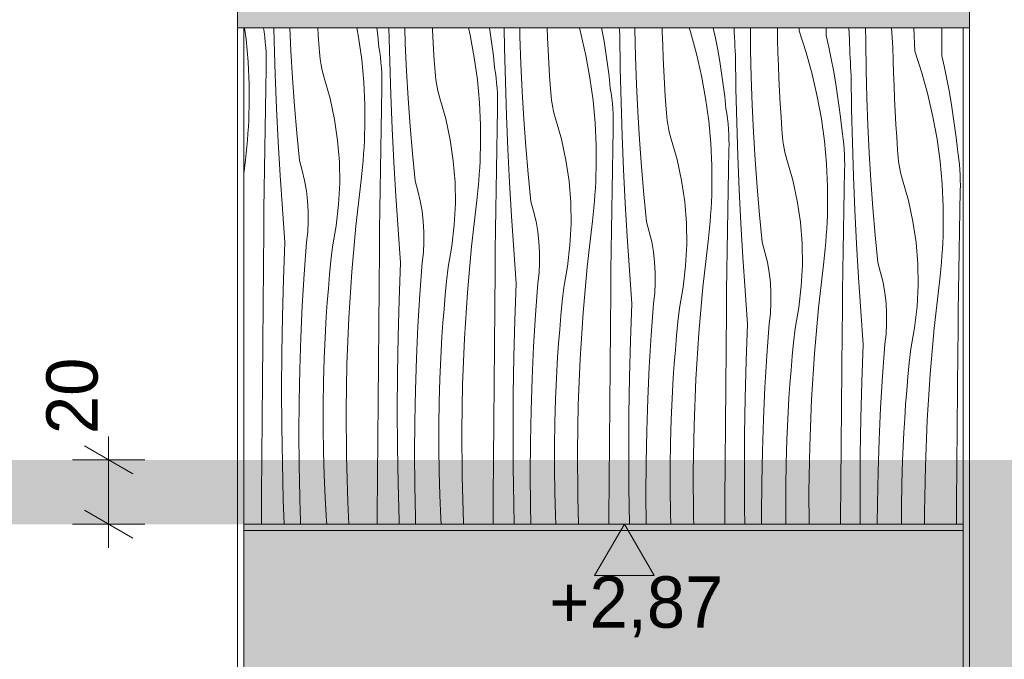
# Model space of a CAD drawing. Extents: x -366324 to -207045, y 68808 to 138616.
# Tile 157 of 170: x -231265 to -228199, y 129388 to 131378. Entities that reach past the tile are written whole.
import ezdxf

# ---------------------------------------------------------------- set-up
doc = ezdxf.new("R2010")
doc.units = 0
doc.header["$MEASUREMENT"] = 0
doc.linetypes.add('Dashed', pattern=[564.444447, 282.222223, -282.222223])
doc.layers.add('Arch kolorystyka_Nr_Pióra__22', color=7, linetype='Continuous', lineweight=9, true_color=0x7f7f7f)
doc.layers.add('Arch kolorystyka_Nr_Pióra__4', color=7, linetype='Continuous', lineweight=9, true_color=0x029e21)
for name, color, linetype, lineweight in [('Arch kolorystyka_Nr_Pióra__41', 7, 'Continuous', 15), ('Arch wymiary_Nr_Pióra__19', 255, 'Continuous', 13), ('Arch wymiary_Nr_Pióra__21', 7, 'Continuous', 9), ('Arch ściany zewnętrzne_Nr_Pióra__21', 7, 'Continuous', 9)]:
    doc.layers.add(name, color=color, linetype=linetype, lineweight=lineweight)
doc.layers.add('Arch wymiary', color=7, linetype='Continuous')
doc.styles.add('GENERATED_STYLE_1', font='txt')
doc.dimstyles.new('GENERATED_STYLE__1', dxfattribs={"dimtxt": 160.000002, "dimasz": 114, "dimexe": 0.18, "dimexo": 0, "dimgap": 0.09, "dimtad": 1, "dimdec": 0, "dimlfac": 0.1, "dimzin": 0, "dimdsep": 46, "dimtxsty": 'GENERATED_STYLE_1', "dimblk": 'ARROWHEAD_2', "dimblk1": 'ARROWHEAD_2', "dimblk2": 'ARROWHEAD_2', "dimcen": 0.09, "dimclrd": 7, "dimclre": 7, "dimclrt": 7, "dimazin": 0, "dimtfac": 1, "dimtdec": 4, "dimtmove": 2, "dimatfit": 3, "dimfxl": 0, "dimtolj": 1, "dimtzin": 0, "dimarcsym": 0})

# ---------------------------------------------------------------- blocks, each defined once
blk = doc.blocks.new('*X136')
at = {"layer": 'Arch kolorystyka_Nr_Pióra__22', "linetype": 'Continuous'}
for p, q in [((-230564.8, 131353.4), (-230560, 131318)), ((-230503.7, 131340.4), (-230505.7, 131353.4)), ((-230472.7, 131312.3), (-230473.7, 131353.4)), ((-230420.3, 131281.9), (-230423.7, 131353.4)), ((-230334.9, 131330.4), (-230336.3, 131353.4)), ((-230214.6, 131353.4), (-230209.3, 131324.4)), ((-230153, 131353.4), (-230150, 131329.4)), ((-230112.5, 131248.7), (-230115.1, 131353.4)), ((-230064.2, 131304.1), (-230065.9, 131353.4)), ((-229979.4, 131346.7), (-229979.7, 131353.4)), ((-229977.2, 131306.8), (-229979.4, 131346.7)), ((-229867, 131353.4), (-229861.7, 131330.3)), ((-229801.8, 131353.4), (-229799.5, 131338.9)), ((-229754.9, 131289.9), (-229755.9, 131353.4)), ((-229707, 131326.2), (-229707.7, 131353.4)), ((-229621.1, 131323.1), (-229622.3, 131353.4)), ((-229522, 131353.4), (-229517.2, 131335.6)), ((-229452.5, 131353.4), (-229451.5, 131348)), ((-229451.5, 131348), (-229445.1, 131311.7)), ((-229397.2, 131345.2), (-229397.6, 131353.4)), ((-229348.9, 131348.4), (-229348.9, 131353.4)), ((-229346.8, 131262.7), (-229348.9, 131348.4)), ((-229263.9, 131339.4), (-229264.3, 131353.4)), ((-229179.9, 131353.4), (-229175.6, 131340.1)), ((-229105.1, 131353.4), (-229098.2, 131320.6)), ((-229040.3, 131351.7), (-229040.3, 131353.4)), ((-229039.6, 131337.7), (-229040.3, 131351.7)), ((-228988.7, 131284.9), (-228989.5, 131353.4)), ((-228904.8, 131315.9), (-228905.5, 131353.4)), ((-228837.1, 131343.8), (-228837.6, 131353.4)), ((-228753.7, 131329), (-228753.5, 131353.4)), ((-228681.3, 131316.3), (-228682.6, 131353.4)), ((-228630.9, 131340.4), (-228631.5, 131353.4)), ((-228545.4, 131292.3), (-228550, 131353.4)), ((-228476.9, 131280.2), (-228480.8, 131353.4)), ((-228393.5, 131265.5), (-228392.9, 131353.4)), ((-230560, 131318), (-230553.6, 131247.7)), ((-230501.6, 131324.4), (-230503.7, 131340.4)), ((-230499.9, 131308.4), (-230501.6, 131324.4)), ((-230332.1, 131290.6), (-230334.9, 131330.4)), ((-230209.3, 131324.4), (-230199.8, 131254.5)), ((-230150, 131329.4), (-230146, 131292.8)), ((-229861.7, 131330.3), (-229849.1, 131260.9)), ((-229799.5, 131338.9), (-229794.4, 131302.5)), ((-229704, 131240.6), (-229707, 131326.2)), ((-229619.2, 131283.2), (-229621.1, 131323.1)), ((-229517.2, 131335.6), (-229501.5, 131266.8)), ((-229396.4, 131331.1), (-229397.2, 131345.2)), ((-229394.7, 131226.4), (-229396.4, 131331.1)), ((-229262.5, 131299.5), (-229263.9, 131339.4)), ((-229175.6, 131340.1), (-229157, 131272.1)), ((-229098.2, 131320.6), (-229091.3, 131284.5)), ((-229039, 131323.7), (-229039.6, 131337.7)), ((-229038.3, 131309.7), (-229039, 131323.7)), ((-228903.7, 131275.9), (-228904.8, 131315.9)), ((-228837.1, 131343.8), (-228815.4, 131276.6)), ((-228753.7, 131329), (-228745.6, 131293.1)), ((-228680.7, 131302.3), (-228681.3, 131316.3)), ((-228630.2, 131323.8), (-228630.9, 131340.4)), ((-228629.5, 131307.1), (-228630.2, 131323.8)), ((-230498.6, 131292.3), (-230499.9, 131308.4)), ((-230497.6, 131276.2), (-230498.6, 131292.3)), ((-230469.2, 131207.6), (-230472.7, 131312.3)), ((-230331.6, 131278.7), (-230332.1, 131290.6)), ((-230143.5, 131276.9), (-230146, 131292.8)), ((-230060.1, 131218.4), (-230064.2, 131304.1)), ((-229974.7, 131266.9), (-229977.2, 131306.8)), ((-229794.4, 131302.5), (-229789.8, 131265.9)), ((-229752.3, 131185.2), (-229754.9, 131289.9)), ((-229445.1, 131311.7), (-229439.3, 131275.4)), ((-229260.9, 131259.6), (-229262.5, 131299.5)), ((-229091.3, 131284.5), (-229084.9, 131248.2)), ((-229037.6, 131295.7), (-229038.3, 131309.7)), ((-229036.9, 131281.6), (-229037.6, 131295.7)), ((-228986.6, 131199.2), (-228988.7, 131284.9)), ((-228745.6, 131293.1), (-228738, 131257.1)), ((-228680.1, 131288.2), (-228680.7, 131302.3)), ((-228679.4, 131274.2), (-228680.1, 131288.2)), ((-228628.5, 131221.4), (-228629.5, 131307.1)), ((-228544.6, 131252.4), (-228545.4, 131292.3)), ((-230497, 131260), (-230497.6, 131276.2)), ((-230496.8, 131243.9), (-230497, 131260)), ((-230415.2, 131196.3), (-230420.3, 131281.9)), ((-230330.6, 131266.9), (-230331.6, 131278.7)), ((-230329.3, 131255.2), (-230330.6, 131266.9)), ((-230327.5, 131243.4), (-230329.3, 131255.2)), ((-230199.8, 131254.5), (-230193.4, 131184.2)), ((-230141.4, 131260.9), (-230143.5, 131276.9)), ((-230139.7, 131244.8), (-230141.4, 131260.9)), ((-229971.9, 131227.1), (-229974.7, 131266.9)), ((-229849.1, 131260.9), (-229839.6, 131191)), ((-229789.8, 131265.9), (-229785.8, 131229.3)), ((-229617, 131243.3), (-229619.2, 131283.2)), ((-229501.5, 131266.8), (-229488.9, 131197.4)), ((-229439.3, 131275.4), (-229434.2, 131238.9)), ((-229343.8, 131177), (-229346.8, 131262.7)), ((-229259, 131219.7), (-229260.9, 131259.6)), ((-229157, 131272.1), (-229141.3, 131203.3)), ((-229036.2, 131267.6), (-229036.9, 131281.6)), ((-229034.5, 131162.9), (-229036.2, 131267.6)), ((-228902.3, 131236), (-228903.7, 131275.9)), ((-228815.4, 131276.6), (-228796.8, 131208.6)), ((-228738, 131257.1), (-228731.1, 131221)), ((-228678.8, 131260.2), (-228679.4, 131274.2)), ((-228678.1, 131246.2), (-228678.8, 131260.2)), ((-228476.9, 131280.2), (-228455.2, 131213.1)), ((-228393.5, 131265.5), (-228385.4, 131229.6)), ((-230553.6, 131247.7), (-230550.4, 131177.2)), ((-230498.3, 131165.1), (-230497, 131227.8)), ((-230497, 131227.8), (-230496.8, 131243.9)), ((-230325.3, 131231.8), (-230327.5, 131243.4)), ((-230322.7, 131220.2), (-230325.3, 131231.8)), ((-230138.4, 131228.8), (-230139.7, 131244.8)), ((-230137.4, 131212.6), (-230138.4, 131228.8)), ((-230109, 131144.1), (-230112.5, 131248.7)), ((-229971.4, 131215.2), (-229971.9, 131227.1)), ((-229783.3, 131213.4), (-229785.8, 131229.3)), ((-229699.9, 131154.9), (-229704, 131240.6)), ((-229614.5, 131203.4), (-229617, 131243.3)), ((-229434.2, 131238.9), (-229429.6, 131202.4)), ((-229392.1, 131121.7), (-229394.7, 131226.4)), ((-229084.9, 131248.2), (-229079.1, 131211.9)), ((-228900.7, 131196.1), (-228902.3, 131236)), ((-228677.4, 131232.1), (-228678.1, 131246.2)), ((-228676.7, 131218.1), (-228677.4, 131232.1)), ((-228543.5, 131212.4), (-228544.6, 131252.4)), ((-228385.4, 131229.6), (-228377.8, 131193.6)), ((-230464.9, 131102.9), (-230469.2, 131207.6)), ((-230409.1, 131110.8), (-230415.2, 131196.3)), ((-230319.7, 131208.8), (-230322.7, 131220.2)), ((-230316.3, 131197.4), (-230319.7, 131208.8)), ((-230298.2, 131133.4), (-230316.3, 131197.4)), ((-230136.8, 131196.5), (-230137.4, 131212.6)), ((-230136.6, 131180.4), (-230136.8, 131196.5)), ((-230055, 131132.8), (-230060.1, 131218.4)), ((-229970.4, 131203.4), (-229971.4, 131215.2)), ((-229969.1, 131191.6), (-229970.4, 131203.4)), ((-229781.2, 131197.4), (-229783.3, 131213.4)), ((-229779.5, 131181.3), (-229781.2, 131197.4)), ((-229611.7, 131163.5), (-229614.5, 131203.4)), ((-229488.9, 131197.4), (-229479.4, 131127.4)), ((-229429.6, 131202.4), (-229425.6, 131165.8)), ((-229256.8, 131179.8), (-229259, 131219.7)), ((-229141.3, 131203.3), (-229128.7, 131133.8)), ((-229079.1, 131211.9), (-229073.9, 131175.4)), ((-228983.6, 131113.5), (-228986.6, 131199.2)), ((-228898.8, 131156.2), (-228900.7, 131196.1)), ((-228796.8, 131208.6), (-228781.1, 131139.8)), ((-228731.1, 131221), (-228724.7, 131184.7)), ((-228676, 131204.1), (-228676.7, 131218.1)), ((-228674.3, 131099.4), (-228676, 131204.1)), ((-228626.4, 131135.7), (-228628.5, 131221.4)), ((-228542.1, 131172.5), (-228543.5, 131212.4)), ((-228455.2, 131213.1), (-228436.6, 131145.1)), ((-228377.8, 131193.6), (-228370.9, 131157.5)), ((-230550.4, 131177.2), (-230550.2, 131106.7)), ((-230499.5, 131102.4), (-230498.3, 131165.1)), ((-230193.4, 131184.2), (-230190.2, 131113.7)), ((-230138.1, 131101.6), (-230136.7, 131164.2)), ((-230136.7, 131164.2), (-230136.6, 131180.4)), ((-229967.3, 131179.9), (-229969.1, 131191.6)), ((-229965.1, 131168.3), (-229967.3, 131179.9)), ((-229962.5, 131156.7), (-229965.1, 131168.3)), ((-229839.6, 131191), (-229833.2, 131120.7)), ((-229778.1, 131165.2), (-229779.5, 131181.3)), ((-229777.2, 131149.1), (-229778.1, 131165.2)), ((-229748.8, 131080.5), (-229752.3, 131185.2)), ((-229611.2, 131151.7), (-229611.7, 131163.5)), ((-229423.1, 131149.9), (-229425.6, 131165.8)), ((-229339.7, 131091.4), (-229343.8, 131177)), ((-229254.3, 131139.9), (-229256.8, 131179.8)), ((-229073.9, 131175.4), (-229069.4, 131138.9)), ((-229031.9, 131058.2), (-229034.5, 131162.9)), ((-228724.7, 131184.7), (-228718.9, 131148.4)), ((-228540.5, 131132.6), (-228542.1, 131172.5)), ((-230284.3, 131068.3), (-230298.2, 131133.4)), ((-230104.7, 131039.4), (-230109, 131144.1)), ((-230048.9, 131047.3), (-230055, 131132.8)), ((-229959.5, 131145.3), (-229962.5, 131156.7)), ((-229956.1, 131133.9), (-229959.5, 131145.3)), ((-229938, 131069.9), (-229956.1, 131133.9)), ((-229776.6, 131133), (-229777.2, 131149.1)), ((-229776.4, 131116.9), (-229776.6, 131133)), ((-229694.8, 131069.3), (-229699.9, 131154.9)), ((-229610.2, 131139.9), (-229611.2, 131151.7)), ((-229608.9, 131128.1), (-229610.2, 131139.9)), ((-229421, 131133.9), (-229423.1, 131149.9)), ((-229419.3, 131117.8), (-229421, 131133.9)), ((-229251.5, 131100), (-229254.3, 131139.9)), ((-229128.7, 131133.8), (-229119.2, 131063.9)), ((-229069.4, 131138.9), (-229065.4, 131102.3)), ((-228896.6, 131116.3), (-228898.8, 131156.2)), ((-228781.1, 131139.8), (-228768.5, 131070.3)), ((-228718.9, 131148.4), (-228713.7, 131111.9)), ((-228623.4, 131050), (-228626.4, 131135.7)), ((-228538.6, 131092.6), (-228540.5, 131132.6)), ((-228436.6, 131145.1), (-228420.9, 131076.2)), ((-228370.9, 131157.5), (-228364.5, 131121.2)), ((-230550.8, 131086.1), (-230550.2, 131106.7)), ((-230500.6, 131039.7), (-230499.5, 131102.4)), ((-230459.7, 130998.3), (-230464.9, 131102.9)), ((-230402, 131025.4), (-230409.1, 131110.8)), ((-230190.2, 131113.7), (-230190, 131043.2)), ((-230139.3, 131038.9), (-230138.1, 131101.6)), ((-229833.2, 131120.7), (-229830, 131050.2)), ((-229777.9, 131038.1), (-229776.5, 131100.7)), ((-229776.5, 131100.7), (-229776.4, 131116.9)), ((-229607.1, 131116.4), (-229608.9, 131128.1)), ((-229604.9, 131104.8), (-229607.1, 131116.4)), ((-229602.3, 131093.2), (-229604.9, 131104.8)), ((-229479.4, 131127.4), (-229473, 131057.2)), ((-229417.9, 131101.7), (-229419.3, 131117.8)), ((-229417, 131085.6), (-229417.9, 131101.7)), ((-229388.6, 131017), (-229392.1, 131121.7)), ((-229251, 131088.2), (-229251.5, 131100)), ((-229062.9, 131086.4), (-229065.4, 131102.3)), ((-228979.5, 131027.9), (-228983.6, 131113.5)), ((-228894.1, 131076.4), (-228896.6, 131116.3)), ((-228713.7, 131111.9), (-228709.2, 131075.4)), ((-228364.5, 131121.2), (-228358.7, 131084.8)), ((-230551.6, 131065.5), (-230550.8, 131086.1)), ((-229924.1, 131004.8), (-229938, 131069.9)), ((-229744.5, 130975.9), (-229748.8, 131080.5)), ((-229688.7, 130983.8), (-229694.8, 131069.3)), ((-229599.3, 131081.7), (-229602.3, 131093.2)), ((-229595.9, 131070.4), (-229599.3, 131081.7)), ((-229577.8, 131006.4), (-229595.9, 131070.4)), ((-229416.4, 131069.5), (-229417, 131085.6)), ((-229416.2, 131053.4), (-229416.4, 131069.5)), ((-229334.6, 131005.8), (-229339.7, 131091.4)), ((-229250, 131076.4), (-229251, 131088.2)), ((-229248.6, 131064.6), (-229250, 131076.4)), ((-229060.8, 131070.4), (-229062.9, 131086.4)), ((-229059.1, 131054.3), (-229060.8, 131070.4)), ((-228891.3, 131036.5), (-228894.1, 131076.4)), ((-228768.5, 131070.3), (-228759, 131000.4)), ((-228709.2, 131075.4), (-228705.2, 131038.8)), ((-228671.7, 130994.7), (-228674.3, 131099.4)), ((-228536.3, 131052.7), (-228538.6, 131092.6)), ((-228420.9, 131076.2), (-228408.3, 131006.8)), ((-228358.7, 131084.8), (-228353.5, 131048.4)), ((-230554, 131024.3), (-230552.7, 131044.9)), ((-230552.7, 131044.9), (-230551.6, 131065.5)), ((-230501.7, 130977.1), (-230500.6, 131039.7)), ((-230274.7, 131002.5), (-230284.3, 131068.3)), ((-230190.6, 131022.6), (-230190, 131043.2)), ((-230140.4, 130976.2), (-230139.3, 131038.9)), ((-230099.5, 130934.8), (-230104.7, 131039.4)), ((-230041.8, 130961.9), (-230048.9, 131047.3)), ((-229830, 131050.2), (-229829.8, 130979.6)), ((-229473, 131057.2), (-229469.8, 130986.7)), ((-229416.3, 131037.2), (-229416.2, 131053.4)), ((-229246.9, 131052.9), (-229248.6, 131064.6)), ((-229244.7, 131041.3), (-229246.9, 131052.9)), ((-229242.1, 131029.7), (-229244.7, 131041.3)), ((-229119.2, 131063.9), (-229112.8, 130993.7)), ((-229057.7, 131038.2), (-229059.1, 131054.3)), ((-229028.4, 130953.5), (-229031.9, 131058.2)), ((-228702.7, 131022.8), (-228705.2, 131038.8)), ((-228619.3, 130964.4), (-228623.4, 131050)), ((-228533.9, 131012.9), (-228536.3, 131052.7)), ((-228353.5, 131048.4), (-228349, 131011.9)), ((-230555.6, 131003.8), (-230554, 131024.3)), ((-230393.9, 130940), (-230402, 131025.4)), ((-230191.4, 131002), (-230190.6, 131022.6)), ((-229779.1, 130975.4), (-229777.9, 131038.1)), ((-229417.7, 130974.5), (-229416.3, 131037.2)), ((-229384.3, 130912.4), (-229388.6, 131017)), ((-229239.1, 131018.2), (-229242.1, 131029.7)), ((-229235.7, 131006.9), (-229239.1, 131018.2)), ((-229056.8, 131022.1), (-229057.7, 131038.2)), ((-229056.2, 131006), (-229056.8, 131022.1)), ((-228974.4, 130942.3), (-228979.5, 131027.9)), ((-228890.7, 131024.7), (-228891.3, 131036.5)), ((-228889.8, 131012.9), (-228890.7, 131024.7)), ((-228888.4, 131001.1), (-228889.8, 131012.9)), ((-228700.6, 131006.8), (-228702.7, 131022.8)), ((-228531.1, 130973), (-228533.9, 131012.9)), ((-228349, 131011.9), (-228345, 130975.3)), ((-230559.6, 130962.7), (-230557.5, 130983.2)), ((-230557.5, 130983.2), (-230555.6, 131003.8)), ((-230453.6, 130893.8), (-230459.7, 130998.3)), ((-230269.3, 130936.2), (-230274.7, 131002.5)), ((-230193.8, 130960.8), (-230192.5, 130981.4)), ((-230192.5, 130981.4), (-230191.4, 131002)), ((-229914.5, 130939), (-229924.1, 131004.8)), ((-229830.4, 130959), (-229829.8, 130979.6)), ((-229681.6, 130898.4), (-229688.7, 130983.8)), ((-229563.9, 130941.3), (-229577.8, 131006.4)), ((-229469.8, 130986.7), (-229469.6, 130916.1)), ((-229328.5, 130920.3), (-229334.6, 131005.8)), ((-229217.6, 130942.9), (-229235.7, 131006.9)), ((-229112.8, 130993.7), (-229109.6, 130923.2)), ((-229056, 130989.8), (-229056.2, 131006)), ((-229056.1, 130973.7), (-229056, 130989.8)), ((-228886.7, 130989.4), (-228888.4, 131001.1)), ((-228884.5, 130977.7), (-228886.7, 130989.4)), ((-228881.9, 130966.2), (-228884.5, 130977.7)), ((-228759, 131000.4), (-228752.6, 130930.1)), ((-228698.9, 130990.8), (-228700.6, 131006.8)), ((-228697.5, 130974.7), (-228698.9, 130990.8)), ((-228668.2, 130890), (-228671.7, 130994.7)), ((-228408.3, 131006.8), (-228398.8, 130936.9)), ((-230562, 130942.3), (-230559.6, 130962.7)), ((-230502.6, 130914.4), (-230501.7, 130977.1)), ((-230195.4, 130940.3), (-230193.8, 130960.8)), ((-230141.5, 130913.5), (-230140.4, 130976.2)), ((-230033.7, 130876.5), (-230041.8, 130961.9)), ((-229831.2, 130938.4), (-229830.4, 130959)), ((-229780.2, 130912.7), (-229779.1, 130975.4)), ((-229739.3, 130871.3), (-229744.5, 130975.9)), ((-229418.9, 130911.9), (-229417.7, 130974.5)), ((-229057.5, 130911), (-229056.1, 130973.7)), ((-229024.1, 130848.9), (-229028.4, 130953.5)), ((-228878.9, 130954.7), (-228881.9, 130966.2)), ((-228875.5, 130943.4), (-228878.9, 130954.7)), ((-228696.6, 130958.6), (-228697.5, 130974.7)), ((-228696, 130942.5), (-228696.6, 130958.6)), ((-228614.2, 130878.8), (-228619.3, 130964.4)), ((-228530.5, 130961.2), (-228531.1, 130973)), ((-228529.6, 130949.4), (-228530.5, 130961.2)), ((-228528.2, 130937.6), (-228529.6, 130949.4)), ((-228342.5, 130959.3), (-228345, 130975.3)), ((-228340.4, 130943.3), (-228342.5, 130959.3)), ((-230566.9, 130899.1), (-230562, 130942.3)), ((-230384.8, 130909.2), (-230393.9, 130940)), ((-230268.3, 130869.6), (-230269.3, 130936.2)), ((-230199.4, 130899.2), (-230197.3, 130919.7)), ((-230197.3, 130919.7), (-230195.4, 130940.3)), ((-230093.4, 130830.2), (-230099.5, 130934.8)), ((-229909.1, 130872.7), (-229914.5, 130939)), ((-229833.6, 130897.3), (-229832.2, 130917.9)), ((-229832.2, 130917.9), (-229831.2, 130938.4)), ((-229554.2, 130875.5), (-229563.9, 130941.3)), ((-229470.2, 130895.5), (-229469.6, 130916.1)), ((-229321.4, 130834.8), (-229328.5, 130920.3)), ((-229203.7, 130877.8), (-229217.6, 130942.9)), ((-229109.6, 130923.2), (-229109.4, 130852.6)), ((-228968.3, 130856.8), (-228974.4, 130942.3)), ((-228857.4, 130879.3), (-228875.5, 130943.4)), ((-228752.6, 130930.1), (-228749.4, 130859.7)), ((-228695.8, 130926.3), (-228696, 130942.5)), ((-228695.9, 130910.2), (-228695.8, 130926.3)), ((-228526.5, 130925.9), (-228528.2, 130937.6)), ((-228524.3, 130914.2), (-228526.5, 130925.9)), ((-228398.8, 130936.9), (-228392.4, 130866.6)), ((-228338.7, 130927.3), (-228340.4, 130943.3)), ((-228337.3, 130911.2), (-228338.7, 130927.3)), ((-230503.4, 130851.7), (-230502.6, 130914.4)), ((-230446.7, 130789.3), (-230453.6, 130893.8)), ((-230377.4, 130877.8), (-230384.8, 130909.2)), ((-230201.8, 130878.7), (-230199.4, 130899.2)), ((-230142.4, 130850.9), (-230141.5, 130913.5)), ((-229835.2, 130876.7), (-229833.6, 130897.3)), ((-229781.3, 130850), (-229780.2, 130912.7)), ((-229673.5, 130813), (-229681.6, 130898.4)), ((-229471, 130874.9), (-229470.2, 130895.5)), ((-229420, 130849.2), (-229418.9, 130911.9)), ((-229379.1, 130807.8), (-229384.3, 130912.4)), ((-229058.7, 130848.4), (-229057.5, 130911)), ((-228697.3, 130847.5), (-228695.9, 130910.2)), ((-228663.8, 130785.4), (-228668.2, 130890)), ((-228521.7, 130902.7), (-228524.3, 130914.2)), ((-228518.7, 130891.2), (-228521.7, 130902.7)), ((-228515.3, 130879.9), (-228518.7, 130891.2)), ((-228336.4, 130895.1), (-228337.3, 130911.2)), ((-228335.8, 130879), (-228336.4, 130895.1)), ((-230371.9, 130846.1), (-230377.4, 130877.8)), ((-230271.6, 130803.2), (-230268.3, 130869.6)), ((-230217.8, 130736.2), (-230201.8, 130878.7)), ((-230024.6, 130845.7), (-230033.7, 130876.5)), ((-229908.1, 130806.1), (-229909.1, 130872.7)), ((-229839.2, 130835.7), (-229837.1, 130856.2)), ((-229837.1, 130856.2), (-229835.2, 130876.7)), ((-229733.2, 130766.7), (-229739.3, 130871.3)), ((-229548.9, 130809.1), (-229554.2, 130875.5)), ((-229472, 130854.3), (-229471, 130874.9)), ((-229194, 130812), (-229203.7, 130877.8)), ((-228961.2, 130771.3), (-228968.3, 130856.8)), ((-228843.5, 130814.3), (-228857.4, 130879.3)), ((-228749.4, 130859.7), (-228749.2, 130789.1)), ((-228608.1, 130793.3), (-228614.2, 130878.8)), ((-228497.2, 130815.8), (-228515.3, 130879.9)), ((-228392.4, 130866.6), (-228389.2, 130796.2)), ((-228335.6, 130862.8), (-228335.8, 130879)), ((-228335.7, 130846.7), (-228335.6, 130862.8)), ((-230504.1, 130789), (-230503.4, 130851.7)), ((-230368.1, 130814.2), (-230371.9, 130846.1)), ((-230143.2, 130788.2), (-230142.4, 130850.9)), ((-230086.5, 130725.7), (-230093.4, 130830.2)), ((-230017.2, 130814.3), (-230024.6, 130845.7)), ((-229841.6, 130815.2), (-229839.2, 130835.7)), ((-229782.2, 130787.4), (-229781.3, 130850)), ((-229475, 130813.2), (-229473.4, 130833.8)), ((-229473.4, 130833.8), (-229472, 130854.3)), ((-229421.1, 130786.5), (-229420, 130849.2)), ((-229313.3, 130749.5), (-229321.4, 130834.8)), ((-229110.8, 130811.4), (-229110, 130832)), ((-229110, 130832), (-229109.4, 130852.6)), ((-229059.8, 130785.7), (-229058.7, 130848.4)), ((-229018.9, 130744.3), (-229024.1, 130848.9)), ((-228698.5, 130784.8), (-228697.3, 130847.5)), ((-228337.1, 130784), (-228335.7, 130846.7)), ((-230366.2, 130782.1), (-230368.1, 130814.2)), ((-230279.2, 130737.1), (-230271.6, 130803.2)), ((-230011.7, 130782.6), (-230017.2, 130814.3)), ((-229911.4, 130739.7), (-229908.1, 130806.1)), ((-229857.6, 130672.7), (-229841.6, 130815.2)), ((-229664.4, 130782.1), (-229673.5, 130813)), ((-229547.9, 130742.6), (-229548.9, 130809.1)), ((-229476.9, 130792.7), (-229475, 130813.2)), ((-229373, 130703.2), (-229379.1, 130807.8)), ((-229188.7, 130745.6), (-229194, 130812)), ((-229111.8, 130790.8), (-229110.8, 130811.4)), ((-228833.8, 130748.4), (-228843.5, 130814.3)), ((-228483.3, 130750.8), (-228497.2, 130815.8)), ((-228389.2, 130796.2), (-228389, 130725.6)), ((-230504.8, 130726.3), (-230504.1, 130789)), ((-230438.9, 130684.8), (-230446.7, 130789.3)), ((-230366.1, 130749.9), (-230366.2, 130782.1)), ((-230143.9, 130725.5), (-230143.2, 130788.2)), ((-230007.9, 130750.7), (-230011.7, 130782.6)), ((-229783, 130724.7), (-229782.2, 130787.4)), ((-229726.3, 130662.2), (-229733.2, 130766.7)), ((-229657, 130750.8), (-229664.4, 130782.1)), ((-229481.4, 130751.7), (-229479, 130772.2)), ((-229479, 130772.2), (-229476.9, 130792.7)), ((-229422, 130723.8), (-229421.1, 130786.5)), ((-229114.8, 130749.7), (-229113.2, 130770.3)), ((-229113.2, 130770.3), (-229111.8, 130790.8)), ((-229060.9, 130723), (-229059.8, 130785.7)), ((-228953.1, 130686), (-228961.2, 130771.3)), ((-228750.6, 130747.9), (-228749.7, 130768.5)), ((-228749.7, 130768.5), (-228749.2, 130789.1)), ((-228699.6, 130722.2), (-228698.5, 130784.8)), ((-228658.7, 130680.8), (-228663.8, 130785.4)), ((-228601, 130707.8), (-228608.1, 130793.3)), ((-228338.3, 130721.3), (-228337.1, 130784)), ((-230367.8, 130717.8), (-230366.1, 130749.9)), ((-230291.1, 130671.6), (-230279.2, 130737.1)), ((-230230.5, 130593.3), (-230217.8, 130736.2)), ((-230006, 130718.6), (-230007.9, 130750.7)), ((-229919, 130673.6), (-229911.4, 130739.7)), ((-229651.5, 130719.1), (-229657, 130750.8)), ((-229551.2, 130676.2), (-229547.9, 130742.6)), ((-229497.4, 130609.2), (-229481.4, 130751.7)), ((-229304.2, 130718.6), (-229313.3, 130749.5)), ((-229187.7, 130679.1), (-229188.7, 130745.6)), ((-229116.7, 130729.2), (-229114.8, 130749.7)), ((-229012.8, 130639.7), (-229018.9, 130744.3)), ((-228828.5, 130682.1), (-228833.8, 130748.4)), ((-228751.6, 130727.3), (-228750.6, 130747.9)), ((-228473.6, 130684.9), (-228483.3, 130750.8)), ((-230505.8, 130608.3), (-230504.8, 130726.3)), ((-230371.4, 130685.8), (-230367.8, 130717.8)), ((-230144.6, 130662.8), (-230143.9, 130725.5)), ((-230078.7, 130621.3), (-230086.5, 130725.7)), ((-230005.9, 130686.4), (-230006, 130718.6)), ((-229783.7, 130662), (-229783, 130724.7)), ((-229647.7, 130687.2), (-229651.5, 130719.1)), ((-229422.8, 130661.2), (-229422, 130723.8)), ((-229366.1, 130598.7), (-229373, 130703.2)), ((-229296.8, 130687.3), (-229304.2, 130718.6)), ((-229121.2, 130688.2), (-229118.8, 130708.7)), ((-229118.8, 130708.7), (-229116.7, 130729.2)), ((-229061.8, 130660.3), (-229060.9, 130723)), ((-228754.6, 130686.2), (-228753, 130706.7)), ((-228753, 130706.7), (-228751.6, 130727.3)), ((-228700.7, 130659.5), (-228699.6, 130722.2)), ((-228592.9, 130622.5), (-228601, 130707.8)), ((-228390.4, 130684.4), (-228389.5, 130705)), ((-228389.5, 130705), (-228389, 130725.6)), ((-228339.4, 130658.7), (-228338.3, 130721.3)), ((-230443.2, 130570.4), (-230438.9, 130684.8)), ((-230378.8, 130586.9), (-230371.4, 130685.8)), ((-230295.6, 130628.3), (-230291.1, 130671.6)), ((-230007.6, 130654.3), (-230005.9, 130686.4)), ((-229930.9, 130608.1), (-229919, 130673.6)), ((-229870.3, 130529.8), (-229857.6, 130672.7)), ((-229645.8, 130655), (-229647.7, 130687.2)), ((-229558.8, 130610.1), (-229551.2, 130676.2)), ((-229291.3, 130655.6), (-229296.8, 130687.3)), ((-229191, 130612.6), (-229187.7, 130679.1)), ((-229137.2, 130545.6), (-229121.2, 130688.2)), ((-228944, 130655.1), (-228953.1, 130686)), ((-228827.5, 130615.6), (-228828.5, 130682.1)), ((-228756.5, 130665.7), (-228754.6, 130686.2)), ((-228652.6, 130576.2), (-228658.7, 130680.8)), ((-228468.3, 130618.6), (-228473.6, 130684.9)), ((-228391.4, 130663.8), (-228390.4, 130684.4)), ((-230145.6, 130544.8), (-230144.6, 130662.8)), ((-230011.2, 130622.3), (-230007.6, 130654.3)), ((-229784.4, 130599.3), (-229783.7, 130662)), ((-229718.5, 130557.8), (-229726.3, 130662.2)), ((-229645.7, 130622.9), (-229645.8, 130655)), ((-229423.5, 130598.5), (-229422.8, 130661.2)), ((-229287.5, 130623.6), (-229291.3, 130655.6)), ((-229062.6, 130597.6), (-229061.8, 130660.3)), ((-228936.6, 130623.8), (-228944, 130655.1)), ((-228761, 130624.7), (-228758.6, 130645.2)), ((-228758.6, 130645.2), (-228756.5, 130665.7)), ((-228701.6, 130596.8), (-228700.7, 130659.5)), ((-228394.4, 130622.7), (-228392.8, 130643.2)), ((-228392.8, 130643.2), (-228391.4, 130663.8)), ((-228340.4, 130596), (-228339.4, 130658.7)), ((-230299.8, 130585), (-230295.6, 130628.3)), ((-230083, 130506.9), (-230078.7, 130621.3)), ((-230018.6, 130523.4), (-230011.2, 130622.3)), ((-229647.4, 130590.7), (-229645.7, 130622.9)), ((-229570.7, 130544.6), (-229558.8, 130610.1)), ((-229285.6, 130591.5), (-229287.5, 130623.6)), ((-229198.6, 130546.5), (-229191, 130612.6)), ((-229005.9, 130535.2), (-229012.8, 130639.7)), ((-228931.1, 130592.1), (-228936.6, 130623.8)), ((-228830.8, 130549.1), (-228827.5, 130615.6)), ((-228777, 130482.1), (-228761, 130624.7)), ((-228583.8, 130591.6), (-228592.9, 130622.5)), ((-228467.3, 130552.1), (-228468.3, 130618.6)), ((-228396.3, 130602.2), (-228394.4, 130622.7)), ((-230506.8, 130490.3), (-230505.8, 130608.3)), ((-230384.8, 130488), (-230378.8, 130586.9)), ((-230303.6, 130541.6), (-230299.8, 130585)), ((-230239.7, 130450.1), (-230230.5, 130593.3)), ((-229935.4, 130564.8), (-229930.9, 130608.1)), ((-229785.4, 130481.3), (-229784.4, 130599.3)), ((-229651, 130558.8), (-229647.4, 130590.7)), ((-229510, 130466.3), (-229497.4, 130609.2)), ((-229424.2, 130535.8), (-229423.5, 130598.5)), ((-229358.3, 130494.3), (-229366.1, 130598.7)), ((-229285.5, 130559.4), (-229285.6, 130591.5)), ((-229063.3, 130535), (-229062.6, 130597.6)), ((-228927.3, 130560.1), (-228931.1, 130592.1)), ((-228702.4, 130534.1), (-228701.6, 130596.8)), ((-228576.4, 130560.3), (-228583.8, 130591.6)), ((-228400.8, 130561.2), (-228398.4, 130581.7)), ((-228398.4, 130581.7), (-228396.3, 130602.2)), ((-228341.4, 130533.3), (-228340.4, 130596)), ((-230446.3, 130456), (-230443.2, 130570.4)), ((-229939.6, 130521.5), (-229935.4, 130564.8)), ((-229722.8, 130443.4), (-229718.5, 130557.8)), ((-229658.4, 130459.9), (-229651, 130558.8)), ((-229287.2, 130527.2), (-229285.5, 130559.4)), ((-228925.4, 130528), (-228927.3, 130560.1)), ((-228838.4, 130483), (-228830.8, 130549.1)), ((-228645.7, 130471.7), (-228652.6, 130576.2)), ((-228570.9, 130528.6), (-228576.4, 130560.3)), ((-228470.6, 130485.6), (-228467.3, 130552.1)), ((-228416.8, 130418.6), (-228400.8, 130561.2)), ((-230307, 130498.3), (-230303.6, 130541.6)), ((-230146.6, 130426.8), (-230145.6, 130544.8)), ((-230024.6, 130424.5), (-230018.6, 130523.4)), ((-229943.4, 130478.1), (-229939.6, 130521.5)), ((-229879.5, 130386.6), (-229870.3, 130529.8)), ((-229575.2, 130501.3), (-229570.7, 130544.6)), ((-229425.2, 130417.8), (-229424.2, 130535.8)), ((-229290.8, 130495.2), (-229287.2, 130527.2)), ((-229210.5, 130481.1), (-229198.6, 130546.5)), ((-229149.8, 130402.8), (-229137.2, 130545.6)), ((-229064, 130472.3), (-229063.3, 130535)), ((-228998.1, 130430.8), (-229005.9, 130535.2)), ((-228925.3, 130495.8), (-228925.4, 130528)), ((-228703.1, 130471.5), (-228702.4, 130534.1)), ((-228567.1, 130496.6), (-228570.9, 130528.6)), ((-228342.2, 130470.6), (-228341.4, 130533.3)), ((-230507.8, 130372.2), (-230506.8, 130490.3)), ((-230389.5, 130388.9), (-230384.8, 130488)), ((-230310.1, 130454.8), (-230307, 130498.3)), ((-230086.1, 130392.5), (-230083, 130506.9)), ((-229579.4, 130458), (-229575.2, 130501.3)), ((-229362.6, 130379.9), (-229358.3, 130494.3)), ((-229298.2, 130396.4), (-229290.8, 130495.2)), ((-228927, 130463.7), (-228925.3, 130495.8)), ((-228565.2, 130464.5), (-228567.1, 130496.6)), ((-229946.8, 130434.7), (-229943.4, 130478.1)), ((-229786.4, 130363.3), (-229785.4, 130481.3)), ((-229664.4, 130360.9), (-229658.4, 130459.9)), ((-229583.2, 130414.6), (-229579.4, 130458)), ((-229519.3, 130323.1), (-229510, 130466.3)), ((-229215, 130437.8), (-229210.5, 130481.1)), ((-229065, 130354.3), (-229064, 130472.3)), ((-228930.6, 130431.7), (-228927, 130463.7)), ((-228850.3, 130417.6), (-228838.4, 130483)), ((-228789.6, 130339.2), (-228777, 130482.1)), ((-228703.8, 130408.8), (-228703.1, 130471.5)), ((-228637.9, 130367.2), (-228645.7, 130471.7)), ((-228565.1, 130432.3), (-228565.2, 130464.5)), ((-228478.2, 130419.5), (-228470.6, 130485.6)), ((-228342.9, 130407.9), (-228342.2, 130470.6)), ((-230448.3, 130341.5), (-230446.3, 130456)), ((-230312.7, 130411.4), (-230310.1, 130454.8)), ((-230245.6, 130306.8), (-230239.7, 130450.1)), ((-230147.6, 130308.7), (-230146.6, 130426.8)), ((-229949.9, 130391.3), (-229946.8, 130434.7)), ((-229725.9, 130329), (-229722.8, 130443.4)), ((-229219.2, 130394.5), (-229215, 130437.8)), ((-229002.4, 130316.4), (-228998.1, 130430.8)), ((-228938, 130332.9), (-228930.6, 130431.7)), ((-228566.8, 130400.2), (-228565.1, 130432.3)), ((-230314.9, 130367.9), (-230312.7, 130411.4)), ((-230029.3, 130325.4), (-230024.6, 130424.5)), ((-229586.6, 130371.2), (-229583.2, 130414.6)), ((-229426.2, 130299.7), (-229425.2, 130417.8)), ((-229304.2, 130297.4), (-229298.2, 130396.4)), ((-229159.1, 130259.6), (-229149.8, 130402.8)), ((-228854.8, 130374.3), (-228850.3, 130417.6)), ((-228704.8, 130290.7), (-228703.8, 130408.8)), ((-228570.4, 130368.2), (-228566.8, 130400.2)), ((-228490.1, 130354.1), (-228478.2, 130419.5)), ((-228429.4, 130275.7), (-228416.8, 130418.6)), ((-228343.5, 130345.3), (-228342.9, 130407.9)), ((-230508.8, 130254.2), (-230507.8, 130372.2)), ((-230392.9, 130289.9), (-230389.5, 130388.9)), ((-230316.8, 130324.4), (-230314.9, 130367.9)), ((-230088.1, 130278), (-230086.1, 130392.5)), ((-229952.5, 130347.9), (-229949.9, 130391.3)), ((-229885.4, 130243.3), (-229879.5, 130386.6)), ((-229589.7, 130327.8), (-229586.6, 130371.2)), ((-229365.7, 130265.5), (-229362.6, 130379.9)), ((-229223, 130351.1), (-229219.2, 130394.5)), ((-228859, 130331), (-228854.8, 130374.3)), ((-228642.2, 130252.9), (-228637.9, 130367.2)), ((-228577.8, 130269.4), (-228570.4, 130368.2)), ((-230449, 130227.1), (-230448.3, 130341.5)), ((-229954.7, 130304.4), (-229952.5, 130347.9)), ((-229787.4, 130245.2), (-229786.4, 130363.3)), ((-229669.1, 130261.9), (-229664.4, 130360.9)), ((-229226.4, 130307.7), (-229223, 130351.1)), ((-229066, 130236.2), (-229065, 130354.3)), ((-228798.9, 130196.1), (-228789.6, 130339.2)), ((-228494.6, 130310.8), (-228490.1, 130354.1)), ((-228344.6, 130227.2), (-228343.5, 130345.3)), ((-230318.9, 130252), (-230316.8, 130324.4)), ((-230248.1, 130163.4), (-230245.6, 130306.8)), ((-230148.6, 130190.7), (-230147.6, 130308.7)), ((-230032.7, 130226.3), (-230029.3, 130325.4)), ((-229956.5, 130260.9), (-229954.7, 130304.4)), ((-229727.8, 130214.5), (-229725.9, 130329)), ((-229592.3, 130284.4), (-229589.7, 130327.8)), ((-229525.2, 130179.8), (-229519.3, 130323.1)), ((-229229.5, 130264.3), (-229226.4, 130307.7)), ((-229005.5, 130201.9), (-229002.4, 130316.4)), ((-228944, 130233.9), (-228938, 130332.9)), ((-228862.8, 130287.6), (-228859, 130331)), ((-228498.8, 130267.4), (-228494.6, 130310.8)), ((-230394.9, 130190.7), (-230392.9, 130289.9)), ((-230088.8, 130163.6), (-230088.1, 130278)), ((-229594.5, 130240.9), (-229592.3, 130284.4)), ((-229427.2, 130181.7), (-229426.2, 130299.7)), ((-229308.9, 130198.4), (-229304.2, 130297.4)), ((-228866.2, 130244.2), (-228862.8, 130287.6)), ((-228705.8, 130172.7), (-228704.8, 130290.7)), ((-228438.7, 130132.6), (-228429.4, 130275.7)), ((-230509.7, 130136.2), (-230508.8, 130254.2)), ((-230320, 130179.6), (-230318.9, 130252)), ((-229958.7, 130188.5), (-229956.5, 130260.9)), ((-229887.9, 130099.9), (-229885.4, 130243.3)), ((-229788.4, 130127.2), (-229787.4, 130245.2)), ((-229672.5, 130162.8), (-229669.1, 130261.9)), ((-229367.6, 130151), (-229365.7, 130265.5)), ((-229232.1, 130220.8), (-229229.5, 130264.3)), ((-229165, 130116.3), (-229159.1, 130259.6)), ((-228869.2, 130200.8), (-228866.2, 130244.2)), ((-228645.3, 130138.4), (-228642.2, 130252.9)), ((-228583.8, 130170.4), (-228577.8, 130269.4)), ((-228502.6, 130224.1), (-228498.8, 130267.4)), ((-230448.4, 130112.6), (-230449, 130227.1)), ((-230034.7, 130127.2), (-230032.7, 130226.3)), ((-229728.5, 130100), (-229727.8, 130214.5)), ((-229596.3, 130197.4), (-229594.5, 130240.9)), ((-229234.3, 130177.4), (-229232.1, 130220.8)), ((-229067, 130118.2), (-229066, 130236.2)), ((-228948.7, 130134.9), (-228944, 130233.9)), ((-228506, 130180.7), (-228502.6, 130224.1)), ((-228345.6, 130109.2), (-228344.6, 130227.2)), ((-230395.5, 130091.6), (-230394.9, 130190.7)), ((-230149.4, 130072.7), (-230148.6, 130190.7)), ((-229959.8, 130116.1), (-229958.7, 130188.5)), ((-229598.5, 130125), (-229596.3, 130197.4)), ((-229428.1, 130063.7), (-229427.2, 130181.7)), ((-229312.3, 130099.3), (-229308.9, 130198.4)), ((-229007.4, 130087.5), (-229005.5, 130201.9)), ((-228871.9, 130157.3), (-228869.2, 130200.8)), ((-228804.8, 130052.7), (-228798.9, 130196.1)), ((-228509, 130137.3), (-228506, 130180.7)), ((-230320, 130107.1), (-230320, 130179.6)), ((-230247.2, 130019.9), (-230248.1, 130163.4)), ((-230088.2, 130049.1), (-230088.8, 130163.6)), ((-229674.5, 130063.7), (-229672.5, 130162.8)), ((-229527.7, 130036.3), (-229525.2, 130179.8)), ((-229368.3, 130036.5), (-229367.6, 130151)), ((-229236.1, 130133.9), (-229234.3, 130177.4)), ((-228874.1, 130113.9), (-228871.9, 130157.3)), ((-228706.8, 130054.7), (-228705.8, 130172.7)), ((-228588.5, 130071.4), (-228583.8, 130170.4)), ((-230510.5, 130018.2), (-230509.7, 130136.2)), ((-230035.3, 130028.1), (-230034.7, 130127.2)), ((-229789.2, 130009.2), (-229788.4, 130127.2)), ((-229599.6, 130052.5), (-229598.5, 130125)), ((-229238.3, 130061.5), (-229236.1, 130133.9)), ((-228952.1, 130035.8), (-228948.7, 130134.9)), ((-228647.2, 130024), (-228645.3, 130138.4)), ((-228511.7, 130093.8), (-228509, 130137.3)), ((-228444.6, 129989.2), (-228438.7, 130132.6)), ((-230446.7, 129998.1), (-230448.4, 130112.6)), ((-230394.8, 129992.5), (-230395.5, 130091.6)), ((-230319, 130034.7), (-230320, 130107.1)), ((-229959.8, 130043.6), (-229959.8, 130116.1)), ((-229887, 129956.4), (-229887.9, 130099.9)), ((-229728, 129985.6), (-229728.5, 130100)), ((-229314.3, 130000.2), (-229312.3, 130099.3)), ((-229167.5, 129972.8), (-229165, 130116.3)), ((-229067.9, 130000.2), (-229067, 130118.2)), ((-228875.9, 130070.4), (-228874.1, 130113.9)), ((-228513.9, 130050.3), (-228511.7, 130093.8)), ((-228346.6, 129991.2), (-228345.6, 130109.2)), ((-230150.3, 129954.6), (-230149.4, 130072.7)), ((-229675.1, 129964.6), (-229674.5, 130063.7)), ((-229429, 129945.6), (-229428.1, 130063.7)), ((-229239.4, 129989), (-229238.3, 130061.5)), ((-229008.1, 129973), (-229007.4, 130087.5)), ((-228878.1, 129998), (-228875.9, 130070.4)), ((-228591.9, 129972.3), (-228588.5, 130071.4)), ((-230316.8, 129962.3), (-230319, 130034.7)), ((-230086.5, 129934.6), (-230088.2, 130049.1)), ((-230034.6, 129929), (-230035.3, 130028.1)), ((-229958.8, 129971.2), (-229959.8, 130043.6)), ((-229599.6, 129980.1), (-229599.6, 130052.5)), ((-229526.8, 129892.9), (-229527.7, 130036.3)), ((-229367.8, 129922.1), (-229368.3, 130036.5)), ((-228954.1, 129936.7), (-228952.1, 130035.8)), ((-228807.3, 129909.3), (-228804.8, 130052.7)), ((-228707.7, 129936.6), (-228706.8, 130054.7)), ((-228515.7, 130006.9), (-228513.9, 130050.3)), ((-230511.3, 129900.1), (-230510.5, 130018.2)), ((-230443.8, 129883.7), (-230446.7, 129998.1)), ((-230242.9, 129876.5), (-230247.2, 130019.9)), ((-229790.1, 129891.1), (-229789.2, 130009.2)), ((-229314.9, 129901.1), (-229314.3, 130000.2)), ((-229068.8, 129882.1), (-229067.9, 130000.2)), ((-228879.2, 129925.5), (-228878.1, 129998)), ((-228647.9, 129909.5), (-228647.2, 130024)), ((-228517.9, 129934.4), (-228515.7, 130006.9)), ((-230392.8, 129893.3), (-230394.8, 129992.5)), ((-229956.6, 129898.8), (-229958.8, 129971.2)), ((-229726.3, 129871.1), (-229728, 129985.6)), ((-229598.6, 129907.7), (-229599.6, 129980.1)), ((-229239.4, 129916.6), (-229239.4, 129989)), ((-229166.6, 129829.4), (-229167.5, 129972.8)), ((-229007.6, 129858.5), (-229008.1, 129973)), ((-228593.9, 129873.2), (-228591.9, 129972.3)), ((-228447.1, 129845.8), (-228444.6, 129989.2)), ((-228347.5, 129873.1), (-228346.6, 129991.2)), ((-230313.5, 129889.9), (-230316.8, 129962.3)), ((-230151.1, 129836.6), (-230150.3, 129954.6)), ((-229882.7, 129813), (-229887, 129956.4)), ((-229674.4, 129865.4), (-229675.1, 129964.6)), ((-229429.9, 129827.6), (-229429, 129945.6)), ((-228954.7, 129837.5), (-228954.1, 129936.7)), ((-228708.6, 129818.6), (-228707.7, 129936.6)), ((-230083.6, 129820.2), (-230086.5, 129934.6)), ((-230032.6, 129829.8), (-230034.6, 129929)), ((-229596.4, 129835.3), (-229598.6, 129907.7)), ((-229366.1, 129808.4), (-229367.8, 129922.1)), ((-229238.4, 129844.2), (-229239.4, 129916.6)), ((-228879.2, 129853.1), (-228879.2, 129925.5)), ((-228806.6, 129808.4), (-228807.3, 129909.3)), ((-228647.5, 129808.4), (-228647.9, 129909.5)), ((-228519, 129862), (-228517.9, 129934.4)), ((-230511.9, 129808.4), (-230511.3, 129900.1)), ((-230441.1, 129808.4), (-230443.8, 129883.7)), ((-230392.3, 129876.7), (-230392.8, 129893.3)), ((-230391.8, 129860.1), (-230392.3, 129876.7)), ((-230309.2, 129817.6), (-230313.5, 129889.9)), ((-230239.3, 129808.4), (-230242.9, 129876.5)), ((-229953.3, 129826.4), (-229956.6, 129898.8)), ((-229790.7, 129808.4), (-229790.1, 129891.1)), ((-229524.3, 129808.4), (-229526.8, 129892.9)), ((-229314.2, 129808.4), (-229314.9, 129901.1)), ((-229069.4, 129808.4), (-229068.8, 129882.1)), ((-230391.2, 129843.4), (-230391.8, 129860.1)), ((-230390.6, 129826.8), (-230391.2, 129843.4)), ((-229724.7, 129808.4), (-229726.3, 129871.1)), ((-229673.2, 129808.4), (-229674.4, 129865.4)), ((-229237.3, 129808.4), (-229238.4, 129844.2)), ((-229006.9, 129808.4), (-229007.6, 129858.5)), ((-228878.6, 129808.4), (-228879.2, 129853.1)), ((-228594.3, 129808.4), (-228593.9, 129873.2)), ((-228519, 129808.4), (-228519, 129862)), ((-228446.8, 129808.4), (-228447.1, 129845.8)), ((-228348, 129808.4), (-228347.5, 129873.1)), ((-230390, 129810.1), (-230390.6, 129826.8)), ((-230308.5, 129808.4), (-230309.2, 129817.6)), ((-230151.3, 129808.4), (-230151.1, 129836.6)), ((-230083.2, 129808.4), (-230083.6, 129820.2)), ((-230032.1, 129813.2), (-230032.6, 129829.8)), ((-230031.9, 129808.4), (-230032.1, 129813.2)), ((-229952.3, 129808.4), (-229953.3, 129826.4)), ((-229882.5, 129808.4), (-229882.7, 129813)), ((-229595.2, 129808.4), (-229596.4, 129835.3)), ((-229430, 129808.4), (-229429.9, 129827.6)), ((-229166, 129808.4), (-229166.6, 129829.4)), ((-228954.5, 129808.4), (-228954.7, 129837.5)), ((-228708.7, 129808.4), (-228708.6, 129818.6)), ((-230389.9, 129808.4), (-230390, 129810.1))]:
    blk.add_line(p, q, dxfattribs=at)
blk = doc.blocks.new('Wypełnienie_68')
at = {"layer": 'Arch kolorystyka_Nr_Pióra__22', "linetype": 'Dashed'}
blk.add_blockref('*X136', (0, 0), dxfattribs=at)
blk = doc.blocks.new('Wymiary_230', base_point=(-229381.8, 129808.4))
at = {"layer": 'Arch wymiary_Nr_Pióra__19', "linetype": 'Continuous'}
blk.add_hatch(color=256, dxfattribs=at).paths.add_polyline_path([(-229381.8, 129808.4), (-229474.6, 129648.4), (-229289, 129648.4)], flags=0)
for p, q in [((-229381.8, 129808.4), (-229474.6, 129648.4)), ((-229289, 129648.4), (-229381.8, 129808.4)), ((-229474.6, 129648.4), (-229289, 129648.4))]:
    blk.add_line(p, q, dxfattribs=at)
at = {"layer": 'Arch wymiary_Nr_Pióra__21', "linetype": 'Continuous'}
for q in [(-229501.8, 129808.4), (-229261.8, 129808.4)]:
    blk.add_line((-229381.8, 129808.4), q, dxfattribs=at)
at = {"layer": 'Arch wymiary_Nr_Pióra__19', "insert": (-229615.2, 129456.4), "char_height": 160, "attachment_point": 7, "style": 'GENERATED_STYLE_1'}
blk.add_mtext('{+2,87}', dxfattribs=at)
blk = doc.blocks.new('*D517')
at = {"layer": 'Arch wymiary_Nr_Pióra__21', "linetype": 'Continuous'}
for p, q in [((-230987.7, 130008.4), (-230987.7, 130081.7)), ((-230912.7, 129965.1), (-231062.7, 130051.7)), ((-230875.2, 130008.4), (-231100.2, 130008.4)), ((-230987.7, 129808.4), (-230987.7, 130008.4)), ((-231062.7, 129851.7), (-230912.7, 129765.1)), ((-230875.2, 129808.4), (-231100.2, 129808.4)), ((-230987.7, 129735), (-230987.7, 129808.4))]:
    blk.add_line(p, q, dxfattribs=at)
at = {"layer": 'Arch wymiary_Nr_Pióra__21', "insert": (-231019.7, 130088.7), "char_height": 160, "attachment_point": 7, "rotation": 90, "style": 'GENERATED_STYLE_1'}
blk.add_mtext('{20}', dxfattribs=at)
blk = doc.blocks.new('ARROWHEAD_2')
at = {"color": 0, "linetype": 'Continuous', "lineweight": 0}
for p, q in [((-0.378, -0.655), (0.378, 0.655)), ((0, 0), (-1, 0))]:
    blk.add_line(p, q, dxfattribs=at)

msp = doc.modelspace()

# ---------------------------------------------------------------- hatches: boundary and pattern name
at = {"layer": 'Arch kolorystyka_Nr_Pióra__4', "linetype": 'Continuous'}
for points in [[(-227356.9, 130008.4), (-236566.9, 130008.4), (-236566.9, 129808.4), (-230586.9, 129808.4), (-229086.9, 129808.4), (-227356.9, 129808.4)], [(-228326.9, 129808.4), (-230566.9, 129808.4), (-230566.9, 128938.4), (-229086.9, 128938.4), (-229086.9, 127098.4), (-228326.9, 127098.4)], [(-225356.9, 127078.4), (-228326.9, 127078.4), (-228326.9, 129808.4), (-227356.9, 129808.4), (-227356.9, 129338.4), (-225356.9, 129338.4)]]:
    msp.add_hatch(color=256, dxfattribs=at).paths.add_polyline_path(points, flags=0)
at = {"layer": 'Arch kolorystyka_Nr_Pióra__41', "linetype": 'Continuous'}
msp.add_hatch(color=256, dxfattribs=at).paths.add_polyline_path([(-228306.9, 131353.4), (-228306.9, 131403.4), (-230586.9, 131403.4), (-230586.9, 131353.4)], flags=0)

# ---------------------------------------------------------------- linework, layer by layer
at = {"layer": 'Arch ściany zewnętrzne_Nr_Pióra__21', "linetype": 'Continuous'}
for p, q in [((-230586.9, 133473.4), (-230586.9, 131353.4)), ((-228306.9, 133473.4), (-228306.9, 131353.4)), ((-230586.9, 131353.4), (-228306.9, 131353.4)), ((-230586.9, 131353.4), (-230586.9, 128938.4)), ((-230566.9, 131353.4), (-230566.9, 128938.4)), ((-228326.9, 131353.4), (-228326.9, 127098.4)), ((-228306.9, 131353.4), (-228306.9, 127098.4)), ((-230566.9, 129808.4), (-228326.9, 129808.4)), ((-230566.9, 129788.4), (-228326.9, 129788.4))]:
    msp.add_line(p, q, dxfattribs=at)

# ---------------------------------------------------------------- block references
at = {"layer": 'Arch kolorystyka_Nr_Pióra__22', "linetype": 'Dashed'}
msp.add_blockref('Wypełnienie_68', (0, 0), dxfattribs=at)
at = {"layer": 'Arch wymiary', "linetype": 'Continuous'}
msp.add_blockref('Wymiary_230', (-229381.8, 129808.4), dxfattribs=at)

# ---------------------------------------------------------------- dimensions: what is measured, and where the dimension line sits
dim = msp.add_linear_dim(base=(-230987.7, 129808.4), p1=(-231045.6, 129808.4), p2=(-230970.3, 130008.4), angle=90, dimstyle='GENERATED_STYLE__1', dxfattribs=at)
dim.commit()
dim.dimension.update_dxf_attribs({"geometry": '*D517', "text_midpoint": (-231099.7, 130210.1)})

doc.saveas('drawing.dxf')
